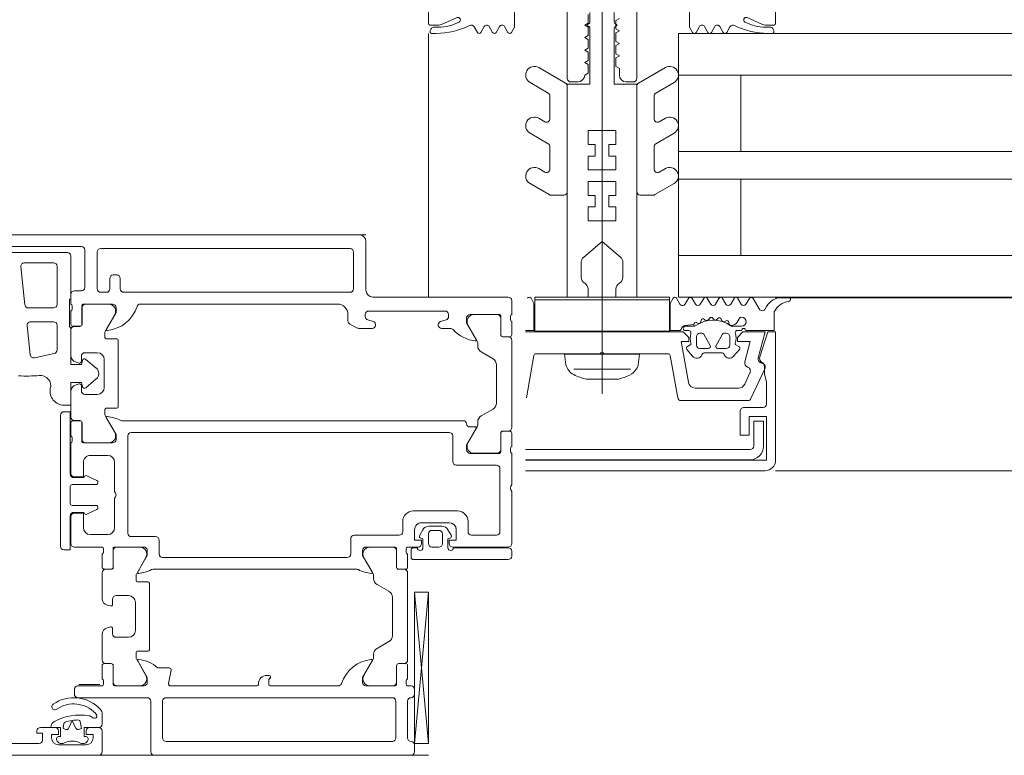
# Model space of a CAD drawing. Header units: centimetres. Extents: x -1631 to 21770, y -8842 to 3590.
# Tile 100 of 142: x 483 to 498, y 1664 to 1675. Entities that reach past the tile are written whole.
import ezdxf

# ---------------------------------------------------------------- set-up
doc = ezdxf.new("R2010")
doc.units = ezdxf.units.CM
for name, color, linetype, lineweight in [('A-DETL-GENF', 92, 'Continuous', 9), ('A-DOOR', 31, 'Continuous', 13), ('A-GLAZ-CURT', 52, 'Continuous', 9), ('A-GLAZ-CWMG', 51, 'Continuous', 9)]:
    doc.layers.add(name, color=color, linetype=linetype, lineweight=lineweight)

# ---------------------------------------------------------------- blocks, each defined once
blk = doc.blocks.new('Schueco_FWS_ADS-75-SimplySmart_inw_Family-02 - FWS SI insert unit 90-2368395-6_piętro IV __13_80 m_ - stan projektowany')
at = {"layer": 'A-DETL-GENF'}
for p, q in [((-75.5, 6.6), (75.5, 6.6)), ((74.6, -0.9), (-74.6, -0.9))]:
    blk.add_line(p, q, dxfattribs=at)
at = {"layer": 'A-DOOR'}
for p, q in [((-75.3, 6.45), (-75.3, 6.55)), ((-75.25, 6.6), (-71.55, 6.6)), ((-71.5, 6.55), (-71.5, 5.82)), ((-70.8, 6.25), (-70.8, 6.55)), ((-75.3, 4.249), (-75.5, 6.43)), ((-71.72, 6.4), (-74.98, 6.4)), ((-70.588, 6.397), (-70.564, 6.421)), ((-70.17, 6.45), (-70.57, 6.45)), ((-70.543, 6.43), (-70.513, 6.43)), ((-70.227, 6.43), (-70.197, 6.43)), ((-70.176, 6.421), (-70.152, 6.397)), ((-68.6, 6.43), (-69.89, 6.43)), ((-75.2, 5.82), (-75.2, 6.35)), ((-75.03, 6.35), (-75.03, 5.82)), ((-71.67, 5.82), (-71.67, 6.35)), ((-70.62, 6.2), (-70.75, 6.2)), ((-69.91, 6.2), (-70.12, 6.2)), ((-75.3, 5.65), (-75.3, 5.72)), ((-74.98, 5.77), (-71.72, 5.77)), ((-71.45, 5.77), (-70.45, 5.77)), ((-70.4, 5.72), (-70.4, 5.65)), ((-75.2, 5.6), (-75.25, 5.6)), ((-75.18, 5.528), (-75.18, 5.572)), ((-75.041, 5.58), (-75.041, 5.31)), ((-75.04, 5.309), (-75.04, 5.549)), ((-74.6, 5.6), (-75.021, 5.6)), ((-74.99, 5.599), (-74.656, 5.599)), ((-73.22, 5.6), (-74.2, 5.6)), ((-73.05, 5.58), (-73.05, 5.57)), ((-71.786, 5.6), (-73.03, 5.6)), ((-71.794, 5.376), (-71.757, 5.564)), ((-70.979, 5.6), (-71.4, 5.6)), ((-71.01, 5.599), (-71.344, 5.599)), ((-70.96, 5.309), (-70.96, 5.549)), ((-70.959, 5.31), (-70.959, 5.58)), ((-70.82, 5.572), (-70.82, 5.528)), ((-70.45, 5.6), (-70.8, 5.6)), ((-70.765, 5.58), (-70.465, 5.58)), ((-75.2, 5.31), (-75.2, 5.5)), ((-74.569, 5.449), (-74.703, 5.216)), ((-73.17, 5.45), (-73.205, 5.45)), ((-71.431, 5.449), (-71.297, 5.216)), ((-70.8, 5.5), (-70.8, 5.31)), ((-75.071, 5.28), (-75.17, 5.28)), ((-75.15, 5.279), (-75.07, 5.279)), ((-71.6, 5.34), (-71.764, 5.34)), ((-70.85, 5.279), (-70.93, 5.279)), ((-70.83, 5.28), (-70.929, 5.28)), ((-75.2, 3.971), (-75.2, 5.229)), ((-74.71, 5.191), (-74.71, 5.147)), ((-71.29, 5.191), (-71.29, 5.12)), ((-70.8, 4.859), (-70.8, 5.229)), ((-74.76, 5.06), (-74.93, 4.962)), ((-71.48, 5.08), (-71.48, 4.12)), ((-71.31, 5.1), (-71.46, 5.1)), ((-74.98, 4.875), (-74.98, 4.325)), ((-71.18, 4.9), (-71, 4.9)), ((-70.95, 4.85), (-70.95, 4.775)), ((-71.28, 4.4), (-71.28, 4.8)), ((-70.919, 4.751), (-70.874, 4.763)), ((-70.95, 4.425), (-70.95, 4.35)), ((-70.874, 4.437), (-70.919, 4.449)), ((-71, 4.3), (-71.18, 4.3)), ((-70.8, 3.971), (-70.8, 4.341)), ((-74.93, 4.238), (-74.76, 4.14)), ((-74.71, 4.053), (-74.71, 4.009)), ((-74.703, 3.984), (-74.569, 3.751)), ((-71.46, 4.1), (-71.31, 4.1)), ((-71.297, 3.984), (-71.431, 3.751)), ((-71.29, 4.08), (-71.29, 4.009)), ((-75.2, 3.7), (-75.2, 3.89)), ((-75.17, 3.92), (-75.071, 3.92)), ((-75.07, 3.921), (-75.15, 3.921)), ((-75.041, 3.89), (-75.041, 3.62)), ((-75.04, 3.651), (-75.04, 3.891)), ((-74.467, 3.92), (-71.533, 3.92)), ((-70.96, 3.651), (-70.96, 3.891)), ((-70.959, 3.62), (-70.959, 3.89)), ((-70.93, 3.921), (-70.85, 3.921)), ((-70.929, 3.92), (-70.83, 3.92)), ((-70.8, 3.89), (-70.8, 3.7)), ((-76.7, 3.73), (-76.7, 3.66)), ((-75.28, 3.78), (-76.65, 3.78)), ((-75.25, 3.64), (-75.25, 3.75)), ((-74.38, 3.7), (-74.38, 3.48)), ((-71.67, 3.75), (-74.33, 3.75)), ((-71.62, 3.5), (-71.62, 3.7)), ((-76.7, 2.8), (-76.7, 3.55)), ((-76.65, 3.61), (-75.86, 3.61)), ((-76.65, 3.6), (-75.85, 3.6)), ((-75.7, 3.55), (-75.7, 3.41)), ((-75.55, 3.6), (-75.65, 3.6)), ((-75.5, 3.41), (-75.5, 3.55)), ((-75.35, 3.6), (-75.2, 3.6)), ((-75.34, 3.61), (-75.28, 3.61)), ((-75.18, 3.628), (-75.18, 3.672)), ((-75.021, 3.6), (-74.6, 3.6)), ((-74.656, 3.601), (-74.99, 3.601)), ((-71.4, 3.6), (-70.979, 3.6)), ((-71.344, 3.601), (-71.01, 3.601)), ((-70.82, 3.672), (-70.82, 3.628)), ((-70.8, 3.6), (-70.4, 3.6)), ((-70.35, 3.55), (-70.35, 3.16)), ((-70.2, 3.59), (-70.2, 1.7)), ((-76.12, 3.43), (-76.48, 3.43)), ((-75.826, 3.429), (-75.781, 3.35)), ((-75.419, 3.35), (-75.374, 3.429)), ((-74.43, 3.43), (-75.08, 3.43)), ((-71.22, 3.45), (-71.57, 3.45)), ((-70.63, 3.42), (-70.88, 3.42)), ((-76.53, 3.38), (-76.53, 2.47)), ((-76.07, 3.23), (-76.07, 3.38)), ((-75.694, 3.3), (-75.506, 3.3)), ((-75.65, 3.36), (-75.55, 3.36)), ((-75.13, 3.38), (-75.13, 3.23)), ((-71.17, 2), (-71.17, 3.4)), ((-70.98, 3.32), (-70.98, 2.9)), ((-75.8, 3.25), (-75.4, 3.25)), ((-70.723, 3.06), (-70.581, 3.126)), ((-75.28, 3.08), (-75.92, 3.08)), ((-70.74, 3.03), (-70.74, 3.033)), ((-70.37, 3), (-70.71, 3)), ((-70.54, 3.1), (-70.39, 3.1)), ((-70.34, 2.73), (-70.34, 2.97)), ((-76.7, 2.25), (-76.7, 2.7)), ((-70.98, 2.8), (-70.98, 2.38)), ((-70.71, 2.7), (-70.37, 2.7)), ((-70.74, 2.667), (-70.74, 2.67)), ((-70.581, 2.574), (-70.723, 2.64)), ((-70.39, 2.6), (-70.54, 2.6)), ((-76.48, 2.42), (-75.9, 2.42)), ((-70.35, 2.54), (-70.35, 2.1)), ((-75.85, 2.37), (-75.85, 2)), ((-70.88, 2.28), (-70.63, 2.28)), ((-76.7, 1.96), (-76.7, 2.15)), ((-76.68, 2.178), (-76.68, 2.222)), ((-76.541, 2.23), (-76.541, 1.96)), ((-76.54, 1.959), (-76.54, 2.199)), ((-76.1, 2.25), (-76.521, 2.25)), ((-76.49, 2.249), (-76.156, 2.249)), ((-76.069, 2.099), (-76.203, 1.866)), ((-70.529, 2.1), (-70.95, 2.1)), ((-70.894, 2.099), (-70.56, 2.099)), ((-70.51, 2.049), (-70.51, 1.809)), ((-70.509, 1.81), (-70.509, 2.08)), ((-70.37, 2.072), (-70.37, 2.028)), ((-70.35, 2), (-70.35, 1.81)), ((-76.7, 0.621), (-76.7, 1.879)), ((-76.571, 1.93), (-76.67, 1.93)), ((-76.65, 1.929), (-76.57, 1.929)), ((-76.099, 1.87), (-76.176, 1.87)), ((-75.8, 1.95), (-71.22, 1.95)), ((-70.847, 1.716), (-70.981, 1.949)), ((-76.26, 1.71), (-76.43, 1.612)), ((-76.21, 1.841), (-76.21, 1.797)), ((-71.083, 1.78), (-76, 1.78)), ((-70.48, 1.779), (-70.4, 1.779)), ((-70.38, 1.78), (-70.479, 1.78)), ((-70.35, 1.729), (-70.35, 1.359)), ((-71.03, 0.62), (-71.03, 1.58)), ((-71.01, 1.6), (-70.86, 1.6)), ((-70.84, 1.62), (-70.84, 1.691)), ((-76.48, 1.525), (-76.48, 0.975)), ((-70.83, 1.3), (-70.83, 0.9)), ((-70.55, 1.4), (-70.73, 1.4)), ((-70.716, 1.177), (-70.564, 1.304)), ((-70.5, 1.275), (-70.5, 1.35)), ((-70.424, 1.263), (-70.469, 1.251)), ((-70.564, 0.896), (-70.716, 1.023)), ((-76.43, 0.888), (-76.26, 0.79)), ((-70.5, 0.85), (-70.5, 0.925)), ((-70.469, 0.949), (-70.424, 0.937)), ((-69.824, 0.872), (-70.11, 0.811)), ((-70.73, 0.8), (-70.55, 0.8)), ((-70.35, 0.841), (-70.35, 0.471)), ((-70.15, 0.763), (-70.15, 0.405)), ((-69.72, 0.41), (-69.764, 0.829)), ((-76.67, 0.57), (-76.571, 0.57)), ((-76.57, 0.571), (-76.65, 0.571)), ((-76.21, 0.703), (-76.21, 0.659)), ((-76.203, 0.634), (-76.069, 0.401)), ((-70.86, 0.6), (-71.01, 0.6)), ((-70.84, 0.509), (-70.84, 0.58)), ((-76.7, 0.35), (-76.7, 0.54)), ((-76.541, 0.54), (-76.541, 0.27)), ((-76.54, 0.301), (-76.54, 0.541)), ((-75.817, 0.45), (-75.69, 0.45)), ((-74.69, 0.45), (-74.499, 0.45)), ((-74.476, 0.445), (-74.367, 0.389)), ((-70.981, 0.251), (-70.847, 0.484)), ((-76.68, 0.278), (-76.68, 0.322)), ((-75.675, 0.352), (-75.755, 0.328)), ((-74.625, 0.328), (-74.705, 0.352)), ((-74.34, 0.344), (-74.34, 0.25)), ((-70.51, 0.391), (-70.51, 0.151)), ((-70.509, 0.12), (-70.509, 0.39)), ((-70.4, 0.421), (-70.48, 0.421)), ((-70.479, 0.42), (-70.38, 0.42)), ((-70.35, 0.39), (-70.35, 0.2)), ((-70.1, 0.355), (-69.769, 0.355)), ((-76.7, 0.05), (-76.7, 0.25)), ((-76.521, 0.25), (-76.1, 0.25)), ((-76.156, 0.251), (-76.49, 0.251)), ((-75.79, 0.28), (-75.79, 0.25)), ((-75.74, 0.2), (-74.64, 0.2)), ((-74.59, 0.25), (-74.59, 0.28)), ((-70.37, 0.172), (-70.37, 0.128)), ((-69.738, 0.155), (-70.1, 0.155)), ((-74.7, 0), (-76.65, 0)), ((-74.19, 0.1), (-71.35, 0.1)), ((-70.95, 0.1), (-70.529, 0.1)), ((-70.56, 0.101), (-70.894, 0.101)), ((-70.35, 0.1), (-70.35, -0.04)), ((-70.15, 0.105), (-70.15, -0.445)), ((-69.63, -0.44), (-69.688, 0.11)), ((-74.6, -0.8), (-74.6, -0.1)), ((-74.42, -0.12), (-74.42, -0.65)), ((-71.11, -0.07), (-74.37, -0.07)), ((-71.06, -0.27), (-71.06, -0.12)), ((-70.91, -0.12), (-70.91, -0.27)), ((-70.78, -0.07), (-70.86, -0.07)), ((-70.73, -0.65), (-70.73, -0.12)), ((-70.55, -0.14), (-70.55, -0.68)), ((-70.4, -0.09), (-70.5, -0.09)), ((-70.96, -0.32), (-71.01, -0.32)), ((-70.1, -0.495), (-69.68, -0.495)), ((-74.37, -0.7), (-70.78, -0.7)), ((-69.45, -0.645), (-70.3, -0.645)), ((-70.5, -0.73), (-69.21, -0.73)), ((-68.35, -0.9), (-74.5, -0.9))]:
    blk.add_line(p, q, dxfattribs=at)
at = {"layer": 'A-DOOR', "flags": 128}
for points in [[(-70.75, 6.6), (-62.1, 6.6), (-62.1, 6.26), (-62.21, 6.15), (-62.27, 6.15), (-62.27, 6.32)], [(-75.5, 4.249), (-75.5, 6.43), (-75.3, 6.43), (-75.3, 4.249), (-75.5, 4.249), (-75.3, 6.43)], [(-70.75, 6.2), (-70.54, 6.2), (-70.54, 6.33), (-70.57, 6.33)], [(-70.67, 6.35), (-70.67, 6.3), (-70.57, 6.3), (-70.57, 6.25)], [(-70.17, 6.33), (-70.2, 6.33), (-70.2, 6.2), (-70.06, 6.2)], [(-70.17, 6.25), (-70.17, 6.3), (-70.07, 6.3), (-70.07, 6.35)], [(-69.94, 6.38), (-69.94, 6.28), (-69.86, 6.28), (-69.86, 6.25)], [(-70.8, 6.006), (-70.8, 6.015), (-70.8, 6.15)], [(-74.688, 5.241), (-74.55, 5.48), (-74.55, 5.55)], [(-73.225, 5.47), (-73.225, 5.477), (-73.2, 5.51), (-73.2, 5.58)], [(-71.45, 5.55), (-71.45, 5.48), (-71.312, 5.241)], [(-74.55, 3.65), (-74.55, 3.72), (-74.688, 3.959)], [(-71.312, 3.959), (-71.45, 3.72), (-71.45, 3.65)], [(-75.8, 3.55), (-75.8, 3.5), (-75.9, 3.5), (-75.9, 3.35)], [(-75.78, 3.61), (-75.78, 3.48), (-75.808, 3.473)], [(-75.392, 3.473), (-75.42, 3.48), (-75.42, 3.61)], [(-75.3, 3.35), (-75.3, 3.5), (-75.4, 3.5), (-75.4, 3.55)], [(-70.34, 3.15), (-70.34, 3.64), (-70.25, 3.64)], [(-70.4, 3.11), (-70.53, 3.11), (-70.53, 3.32)], [(-70.53, 2.38), (-70.53, 2.59), (-70.4, 2.59)], [(-70.25, 1.65), (-70.34, 1.65), (-70.34, 2.55)], [(-76.188, 1.891), (-76.05, 2.13), (-76.05, 2.2)], [(-71, 2.05), (-71, 1.98), (-70.862, 1.741)], [(-70.516, 1.289), (-70.5, 1.23), (-70.35, 1.23), (-70.35, 1.555), (-70.25, 1.555)], [(-70.35, -0.595), (-70.35, 0.03), (-70.33, 0.03), (-70.33, 0.43), (-70.35, 0.43), (-70.35, 0.97), (-70.5, 0.97), (-70.516, 0.911)], [(-76.05, 0.3), (-76.05, 0.37), (-76.188, 0.609)], [(-70.862, 0.459), (-71, 0.22), (-71, 0.15)]]:
    blk.add_lwpolyline(points, dxfattribs=at)
for points in [[(-70.483, 6.115), (-70.5, 6.213), (-70.46, 6.227), (-70.5, 6.213)], [(-70.423, 6.212), (-70.37, 6.099), (-70.317, 6.212), (-70.37, 6.099)], [(-70.28, 6.227), (-70.24, 6.213), (-70.246, 6.149), (-70.24, 6.213)]]:
    blk.add_lwpolyline(points, close=True, dxfattribs=at)
at = {"layer": 'A-DOOR'}
for centre, radius, start, end in [((-75.25, 6.55), 0.05, 90, 180), ((-71.55, 6.55), 0.05, 0, 90), ((-70.75, 6.55), 0.05, 90, 180), ((-75.25, 6.45), 0.05, 180, 270), ((-75.25, 6.35), 0.05, 0, 90), ((-74.98, 6.35), 0.05, 90, 180), ((-71.72, 6.35), 0.05, 0, 90), ((-70.57, 6.35), 0.1, 90, 180), ((-70.56, 6.369), 0.04, 135, 255.5225), ((-70.543, 6.4), 0.03, 90, 135), ((-70.513, 6.38), 0.05, 62.5107, 90), ((-70.37, 6.655), 0.26, 242.5107, 297.4893), ((-70.227, 6.38), 0.05, 90, 117.4893), ((-70.197, 6.4), 0.03, 45, 90), ((-70.17, 6.35), 0.1, 0, 90), ((-70.18, 6.369), 0.04, 284.4775, 45), ((-69.89, 6.38), 0.05, 90, 180), ((-70.75, 6.25), 0.05, 180, 270), ((-70.62, 6.25), 0.05, 270, 360), ((-70.12, 6.25), 0.05, 180, 270), ((-69.91, 6.25), 0.05, 270, 0), ((-70.75, 6.15), 0.05, 90, 180), ((-70.482, 6.81), 0.79, 260.8458, 297.8642), ((-70.453, 6.121), 0.03, 190, 272.4282), ((-70.453, 6.121), 0.03, 190, 272.4282), ((-70.45, 6.199), 0.03, 25, 110), ((-70.45, 6.199), 0.03, 25, 110), ((-70.482, 6.81), 0.72, 272.4282, 278.9885), ((-70.482, 6.81), 0.72, 272.4282, 278.9885), ((-70.482, 6.81), 0.72, 278.9885, 287.4598), ((-70.482, 6.81), 0.72, 278.9885, 287.4598), ((-70.29, 6.199), 0.03, 70, 155), ((-70.29, 6.199), 0.03, 70, 155), ((-70.275, 6.152), 0.03, 287.4598, 355), ((-70.275, 6.152), 0.03, 287.4598, 355), ((-70.16, 6.2), 0.1, 297.8642, 0), ((-70.27, 6.029), 0.53, 180, 181.5104), ((-70.7, 6.006), 0.1, 180, 222.3901), ((-70.694, 6.035), 0.03, 102.6892, 206.8893), ((-70.623, 6.071), 0.11, 206.8893, 223.162), ((-70.391, 6.289), 0.429, 223.162, 304.8585), ((-70.69, 6.015), 0.05, 49.3398, 102.6892), ((-70.592, 6.129), 0.1, 229.3398, 260.8458), ((-75.25, 5.82), 0.05, 270, 0), ((-74.98, 5.82), 0.05, 180, 270), ((-71.72, 5.82), 0.05, 270, 360), ((-71.45, 5.82), 0.05, 180, 270), ((-70.391, 6.289), 0.519, 222.3901, 304.8585), ((-70.12, 5.9), 0.045, 304.8585, 124.8585), ((-75.25, 5.72), 0.05, 90, 180), ((-70.45, 5.72), 0.05, 0, 90), ((-75.25, 5.65), 0.05, 180, 270), ((-75.21, 5.572), 0.03, 0, 70.5288), ((-75.021, 5.58), 0.02, 90, 180), ((-74.99, 5.549), 0.05, 90, 180), ((-74.724, 5.718), 0.5, 275.6226, 342.2516), ((-74.656, 5.499), 0.1, 330, 90), ((-74.6, 5.55), 0.05, 0, 90), ((-74.2, 5.55), 0.05, 90, 162.2516), ((-73.22, 5.58), 0.02, 0, 90), ((-73.17, 5.57), 0.12, 270, 0), ((-73.03, 5.58), 0.02, 90, 180), ((-71.786, 5.57), 0.03, 349, 90), ((-71.4, 5.55), 0.05, 90, 180), ((-71.344, 5.499), 0.1, 90, 210), ((-71.01, 5.549), 0.05, 0, 90), ((-70.979, 5.58), 0.02, 0, 90), ((-70.79, 5.572), 0.03, 109.4712, 180), ((-70.45, 5.65), 0.05, 270, 0), ((-75.21, 5.528), 0.03, 289.4712, 0), ((-73.205, 5.477), 0.02, 135, 180), ((-73.205, 5.47), 0.02, 180, 270), ((-70.79, 5.528), 0.03, 180, 250.5288), ((-75.17, 5.31), 0.03, 180, 270), ((-75.15, 5.229), 0.05, 90, 180), ((-75.071, 5.31), 0.03, 270, 0), ((-75.07, 5.309), 0.03, 270, 0), ((-71.764, 5.37), 0.03, 169, 270), ((-71.272, 5.717), 0.5, 228.9748, 263.8593), ((-70.93, 5.309), 0.03, 180, 270), ((-70.929, 5.31), 0.03, 180, 270), ((-70.85, 5.229), 0.05, 0, 90), ((-70.83, 5.31), 0.03, 270, 0), ((-74.81, 5.147), 0.1, 300, 0), ((-74.66, 5.191), 0.05, 150, 180), ((-74.676, 5.234), 0.0138, 150, 275.6226), ((-71.324, 5.234), 0.0138, 263.8593, 30), ((-71.31, 5.12), 0.02, 270, 0), ((-71.34, 5.191), 0.05, 0, 30), ((-71.46, 5.08), 0.02, 90, 180), ((-74.88, 4.875), 0.1, 120, 180), ((-71.18, 4.8), 0.1, 90, 180), ((-71, 4.85), 0.05, 0, 90), ((-70.9, 4.859), 0.1, 285, 0), ((-70.925, 4.775), 0.025, 180, 285), ((-71.18, 4.4), 0.1, 180, 270), ((-70.925, 4.425), 0.025, 75, 180), ((-70.9, 4.341), 0.1, 0, 75), ((-74.88, 4.325), 0.1, 180, 240), ((-71, 4.35), 0.05, 270, 0), ((-74.81, 4.053), 0.1, 0, 60), ((-71.46, 4.12), 0.02, 180, 270), ((-75.15, 3.971), 0.05, 180, 270), ((-74.66, 4.009), 0.05, 180, 210), ((-74.676, 3.966), 0.0138, 84.6714, 210), ((-74.721, 3.482), 0.5, 62.5097, 84.6714), ((-71.279, 3.482), 0.5, 95.3286, 117.4903), ((-71.324, 3.966), 0.0138, 330, 95.3286), ((-71.31, 4.08), 0.02, 0, 90), ((-71.34, 4.009), 0.05, 330, 0), ((-70.85, 3.971), 0.05, 270, 0), ((-75.17, 3.89), 0.03, 90, 180), ((-75.071, 3.89), 0.03, 360, 90), ((-75.07, 3.891), 0.03, 0, 90), ((-74.467, 3.97), 0.05, 242.5097, 270), ((-71.533, 3.97), 0.05, 270, 297.4903), ((-70.93, 3.891), 0.03, 90, 180), ((-70.929, 3.89), 0.03, 90, 180), ((-70.83, 3.89), 0.03, 0, 90), ((-76.65, 3.73), 0.05, 90, 180), ((-75.28, 3.75), 0.03, 0, 90), ((-75.21, 3.672), 0.03, 0, 70.5288), ((-74.656, 3.701), 0.1, 270, 30), ((-74.33, 3.7), 0.05, 90, 180), ((-71.67, 3.7), 0.05, 0, 90), ((-71.344, 3.701), 0.1, 150, 270), ((-70.79, 3.672), 0.03, 109.4712, 180), ((-76.65, 3.66), 0.05, 180, 270), ((-76.65, 3.55), 0.05, 90, 180), ((-75.82, 3.61), 0.04, 0, 180), ((-75.85, 3.55), 0.05, 0, 90), ((-75.65, 3.55), 0.05, 90, 180), ((-75.55, 3.55), 0.05, 0, 90), ((-75.38, 3.61), 0.04, 0, 180), ((-75.35, 3.55), 0.05, 90, 180), ((-75.28, 3.64), 0.03, 270, 0), ((-75.21, 3.628), 0.03, 289.4712, 360), ((-75.021, 3.62), 0.02, 180, 270), ((-74.99, 3.651), 0.05, 180, 270), ((-74.6, 3.65), 0.05, 270, 0), ((-71.4, 3.65), 0.05, 180, 270), ((-71.01, 3.651), 0.05, 270, 0), ((-70.979, 3.62), 0.02, 270, 0), ((-70.79, 3.628), 0.03, 180, 250.5288), ((-70.4, 3.55), 0.05, 0, 90), ((-70.25, 3.59), 0.05, 0, 90), ((-76.48, 3.38), 0.05, 90, 180), ((-76.12, 3.38), 0.05, 0, 90), ((-75.8, 3.444), 0.03, 105, 210), ((-75.65, 3.41), 0.05, 180, 270), ((-75.55, 3.41), 0.05, 270, 0), ((-75.4, 3.444), 0.03, 330, 75), ((-75.08, 3.38), 0.05, 90, 180), ((-74.43, 3.48), 0.05, 270, 0), ((-71.57, 3.5), 0.05, 180, 270), ((-71.22, 3.4), 0.05, 0, 90), ((-70.88, 3.32), 0.1, 90, 180), ((-70.63, 3.32), 0.1, 0, 90), ((-75.8, 3.35), 0.1, 180, 270), ((-75.694, 3.4), 0.1, 210, 270), ((-75.506, 3.4), 0.1, 270, 330), ((-75.4, 3.35), 0.1, 270, 0), ((-75.92, 3.23), 0.15, 180, 270), ((-75.28, 3.23), 0.15, 270, 0), ((-70.568, 3.099), 0.03, 21.7118, 115), ((-70.4, 3.16), 0.05, 270, 0), ((-70.39, 3.15), 0.05, 270, 0), ((-70.71, 3.033), 0.03, 115, 180), ((-70.71, 3.03), 0.03, 180, 270), ((-70.37, 2.97), 0.03, 0, 90), ((-70.927, 2.85), 0.0725, 136.3972, 223.6028), ((-76.752, 2.75), 0.0725, 316.3972, 43.6028), ((-70.71, 2.67), 0.03, 90, 180), ((-70.37, 2.73), 0.03, 270, 0), ((-70.71, 2.667), 0.03, 180, 245), ((-70.568, 2.601), 0.03, 245, 338.2882), ((-70.4, 2.54), 0.05, 360, 90), ((-70.39, 2.55), 0.05, 0, 90), ((-76.48, 2.47), 0.05, 180, 270), ((-75.9, 2.37), 0.05, 360, 90), ((-70.88, 2.38), 0.1, 180, 270), ((-70.63, 2.38), 0.1, 270, 0), ((-76.71, 2.222), 0.03, 0, 70.5288), ((-76.71, 2.178), 0.03, 289.4712, 0), ((-76.521, 2.23), 0.02, 90, 180), ((-76.49, 2.199), 0.05, 90, 180), ((-76.156, 2.149), 0.1, 330, 90), ((-76.1, 2.2), 0.05, 0, 90), ((-75.8, 2), 0.05, 180, 270), ((-71.22, 2), 0.05, 270, 0), ((-70.95, 2.05), 0.05, 90, 180), ((-70.894, 1.999), 0.1, 90, 210), ((-70.56, 2.049), 0.05, 0, 90), ((-70.529, 2.08), 0.02, 0, 90), ((-70.34, 2.072), 0.03, 109.4712, 180), ((-70.34, 2.028), 0.03, 180, 250.5288), ((-76.67, 1.96), 0.03, 180, 270), ((-76.65, 1.879), 0.05, 90, 180), ((-76.571, 1.96), 0.03, 270, 0), ((-76.57, 1.959), 0.03, 270, 0), ((-76.16, 1.841), 0.05, 150, 180), ((-76.176, 1.884), 0.0138, 150, 270), ((-76.099, 1.82), 0.05, 5.7392, 90), ((-76.31, 1.797), 0.1, 300, 0), ((-76, 1.83), 0.05, 185.7392, 270), ((-71.083, 1.73), 0.05, 62.5097, 90), ((-70.829, 2.218), 0.5, 242.5097, 264.6714), ((-70.874, 1.734), 0.0138, 264.6714, 30), ((-70.89, 1.691), 0.05, 0, 30), ((-70.48, 1.809), 0.03, 180, 270), ((-70.479, 1.81), 0.03, 180, 270), ((-70.4, 1.729), 0.05, 0, 90), ((-70.38, 1.81), 0.03, 270, 0), ((-76.38, 1.525), 0.1, 120, 180), ((-71.01, 1.58), 0.02, 90, 180), ((-70.86, 1.62), 0.02, 270, 0), ((-70.25, 1.7), 0.05, 270, 0), ((-70.25, 1.355), 0.2, 349.3496, 90), ((-70.73, 1.3), 0.1, 90, 180), ((-70.545, 1.281), 0.03, 14.9951, 130), ((-70.55, 1.35), 0.05, 0, 90), ((-70.45, 1.359), 0.1, 285, 360), ((-69.909, 1.277), 0.15, 164.3113, 275.3952), ((-70.652, 1.1), 0.1, 130, 230), ((-70.475, 1.275), 0.025, 180, 285), ((-69.707, -0.863), 2, 86.7837, 95.3952), ((-76.38, 0.975), 0.1, 180, 240), ((-70.73, 0.9), 0.1, 180, 270), ((-70.545, 0.919), 0.03, 230, 345.0049), ((-70.475, 0.925), 0.025, 75, 180), ((-70.45, 0.841), 0.1, 0, 75), ((-69.813, 0.823), 0.05, 6, 102), ((-76.31, 0.703), 0.1, 0, 60), ((-70.55, 0.85), 0.05, 270, 360), ((-70.1, 0.763), 0.05, 102, 180), ((-76.65, 0.621), 0.05, 180, 270), ((-76.67, 0.54), 0.03, 90, 180), ((-76.571, 0.54), 0.03, 0, 90), ((-76.57, 0.541), 0.03, 0, 90), ((-76.16, 0.659), 0.05, 180, 210), ((-76.176, 0.616), 0.0138, 84.0801, 210), ((-76.226, 0.133), 0.5, 41.9139, 84.0801), ((-71.01, 0.62), 0.02, 180, 270), ((-70.86, 0.58), 0.02, 0, 90), ((-75.817, 0.5), 0.05, 221.9139, 270), ((-75.69, 0.4), 0.05, 287, 90), ((-74.69, 0.4), 0.05, 90, 253), ((-74.499, 0.4), 0.05, 63, 90), ((-70.826, -0.018), 0.5, 95.6226, 162.2516), ((-70.874, 0.466), 0.0138, 330, 95.6226), ((-70.89, 0.509), 0.05, 330, 0), ((-70.4, 0.471), 0.05, 270, 360), ((-76.71, 0.322), 0.03, 0, 70.5288), ((-76.49, 0.301), 0.05, 180, 270), ((-76.156, 0.351), 0.1, 270, 30), ((-76.1, 0.3), 0.05, 270, 360), ((-75.74, 0.28), 0.05, 107, 180), ((-74.64, 0.28), 0.05, 0, 73), ((-74.39, 0.344), 0.05, 360, 63), ((-70.48, 0.391), 0.03, 90, 180), ((-70.479, 0.39), 0.03, 90, 180), ((-70.38, 0.39), 0.03, 360, 90), ((-70.1, 0.405), 0.05, 180, 270), ((-69.769, 0.405), 0.05, 270, 6), ((-76.71, 0.278), 0.03, 289.4712, 0), ((-76.521, 0.27), 0.02, 180, 270), ((-75.74, 0.25), 0.05, 180, 270), ((-74.64, 0.25), 0.05, 270, 360), ((-74.19, 0.25), 0.15, 180, 270), ((-70.95, 0.15), 0.05, 180, 270), ((-70.894, 0.201), 0.1, 150, 270), ((-70.56, 0.151), 0.05, 270, 0), ((-70.34, 0.172), 0.03, 109.4712, 180), ((-70.1, 0.105), 0.05, 90, 180), ((-69.738, 0.105), 0.05, 6, 90), ((-76.65, 0.05), 0.05, 180, 270), ((-74.7, -0.1), 0.1, 0, 90), ((-71.35, 0.15), 0.05, 270, 342.2516), ((-70.529, 0.12), 0.02, 270, 0), ((-70.34, 0.128), 0.03, 180, 250.5288), ((-74.37, -0.12), 0.05, 90, 180), ((-71.11, -0.12), 0.05, 360, 90), ((-70.86, -0.12), 0.05, 90, 180), ((-70.78, -0.12), 0.05, 0, 90), ((-70.5, -0.14), 0.05, 90, 180), ((-70.4, -0.04), 0.05, 270, 0), ((-71.01, -0.27), 0.05, 180, 270), ((-70.96, -0.27), 0.05, 270, 0), ((-70.1, -0.445), 0.05, 180, 270), ((-69.68, -0.445), 0.05, 270, 6), ((-74.37, -0.65), 0.05, 180, 270), ((-70.78, -0.65), 0.05, 270, 0), ((-70.5, -0.68), 0.05, 180, 270), ((-70.3, -0.595), 0.05, 180, 270), ((-74.5, -0.8), 0.1, 180, 270)]:
    blk.add_arc(centre, radius, start, end, dxfattribs=at)
blk = doc.blocks.new('Rectangular Mullion - SI_CovCap-20mm_Mull-85mm-2281818-6_piętro IV __13_80 m_ - stan projektowany')
at = {"layer": 'A-DETL-GENF'}
for p, q in [((-0.5, 3.15), (-0.5, 5.85)), ((0.5, 5.85), (0.5, 3.15)), ((0, 5.327), (0, -1.394)), ((-2.31, 3.929), (-2.089, 4.027)), ((-0.175, 3.96), (-0.175, 4.099)), ((0.175, 3.96), (0.175, 4.099)), ((2.31, 3.929), (2.089, 4.027)), ((-2.48, 3.92), (-2.351, 3.92)), ((-2.476, 3.83), (-2.476, 3.82)), ((-2.355, 3.89), (-2.416, 3.89)), ((-1.843, 3.895), (-1.796, 3.815)), ((-1.744, 3.815), (-1.696, 3.899)), ((-1.625, 3.899), (-1.576, 3.815)), ((-1.524, 3.815), (-1.475, 3.899)), ((-1.404, 3.899), (-1.355, 3.815)), ((-0.21, 3.929), (-0.185, 3.943)), ((-0.185, 3.897), (-0.21, 3.911)), ((0.21, 3.929), (0.185, 3.943)), ((0.185, 3.897), (0.21, 3.911)), ((1.404, 3.899), (1.355, 3.815)), ((1.524, 3.815), (1.475, 3.899)), ((1.625, 3.899), (1.576, 3.815)), ((1.744, 3.815), (1.696, 3.899)), ((1.843, 3.895), (1.796, 3.815)), ((2.48, 3.92), (2.351, 3.92)), ((2.355, 3.89), (2.416, 3.89)), ((2.476, 3.83), (2.476, 3.82)), ((2.456, 3.8), (2.389, 3.8)), ((-0.913, 3.308), (-0.525, 3.084)), ((0.912, 3.308), (0.525, 3.084)), ((-0.775, 2.94), (-1.038, 3.092)), ((-0.5, 3.041), (-0.5, 1.52)), ((-0.35, 3.1), (-0.45, 3.1)), ((0.45, 3.1), (0.35, 3.1)), ((0.5, 3.041), (0.5, 1.52)), ((0.775, 2.94), (1.037, 3.092)), ((-0.75, 2.571), (-0.75, 2.897)), ((0.75, 2.571), (0.75, 2.897)), ((-0.913, 2.578), (-0.825, 2.528)), ((0.912, 2.578), (0.825, 2.528)), ((-0.775, 2.21), (-1.038, 2.362)), ((0.775, 2.21), (1.037, 2.362)), ((-0.75, 1.845), (-0.75, 2.167)), ((0.75, 1.845), (0.75, 2.167)), ((-0.913, 1.852), (-0.825, 1.802)), ((0.912, 1.852), (0.825, 1.802)), ((-0.762, 1.477), (-1.038, 1.636)), ((0.762, 1.477), (1.037, 1.636)), ((-0.55, 1.47), (-0.737, 1.47)), ((0.55, 1.47), (0.737, 1.47)), ((-0.3, 0.502), (-0.3, 0.287)), ((0.3, 0.502), (0.3, 0.287)), ((-2.599, -0.001), (-2.687, -0.001)), ((-2.175, -0.018), (-2.263, -0.17)), ((-2.073, -0.102), (-2.124, -0.017)), ((-1.955, -0.017), (-2.005, -0.102)), ((-1.853, -0.102), (-1.903, -0.017)), ((-1.736, -0.017), (-1.785, -0.102)), ((-1.634, -0.103), (-1.684, -0.017)), ((-1.516, -0.017), (-1.565, -0.102)), ((-1.414, -0.103), (-1.464, -0.017)), ((-1.296, -0.017), (-1.345, -0.103)), ((-1.196, -0.098), (-1.244, -0.017)), ((-1.075, -0.016), (-1.123, -0.099)), ((-1.882, -0.42), (-2.01, -0.42)), ((-1.975, -0.31), (-1.947, -0.359)), ((-1.828, -0.377), (-1.827, -0.362)), ((-1.786, -0.34), (-1.768, -0.351)), ((-1.722, -0.333), (-1.717, -0.32)), ((-1.668, -0.308), (-1.653, -0.322)), ((-1.605, -0.317), (-1.597, -0.304)), ((-1.546, -0.306), (-1.536, -0.323)), ((-1.487, -0.331), (-1.476, -0.321)), ((-1.427, -0.336), (-1.422, -0.356)), ((-1.379, -0.375), (-1.366, -0.368)), ((-2.01, -0.48), (-1.95, -0.48)), ((-1.79, -0.52), (-1.762, -0.52)), ((-1.736, -0.535), (-1.644, -0.695)), ((-1.556, -0.695), (-1.464, -0.535)), ((-1.438, -0.52), (-1.41, -0.52)), ((-1.249, -0.48), (-1.184, -0.48)), ((-1.84, -0.69), (-1.84, -0.57)), ((-1.36, -0.57), (-1.36, -0.69)), ((-1.978, -0.754), (-1.896, -0.851)), ((-1.67, -0.74), (-1.79, -0.74)), ((-1.715, -0.8), (-1.485, -0.8)), ((-1.41, -0.74), (-1.53, -0.74)), ((-1.304, -0.851), (-1.222, -0.754)), ((-1.09, -1.449), (-0.982, -0.84)), ((-0.953, -0.815), (-0.025, -0.815)), ((0.025, -0.815), (0.953, -0.815)), ((0.982, -0.84), (1.09, -1.449)), ((-2.344, -1.034), (-2.145, -1.461)), ((-2.055, -1.252), (-2.131, -1.089)), ((0.408, -1.036), (-0.408, -1.036)), ((-0.225, -1.183), (0.225, -1.183)), ((-1.342, -1.31), (-1.964, -1.31)), ((-2.1, -1.49), (-1.139, -1.49)), ((-2.32, -1.59), (-2.04, -1.59)), ((1.1, -2.195), (-2.135, -2.195)), ((-2.125, -2.345), (1.1, -2.345)), ((1.1, -2.5), (-2.35, -2.5))]:
    blk.add_line(p, q, dxfattribs=at)
at = {"layer": 'A-DETL-GENF', "flags": 128}
for points in [[(-0.25, 4.015), (-0.2, 3.986), (-0.2, 3.864), (-0.25, 3.835), (-0.2, 3.806), (-0.2, 3.684), (-0.25, 3.655), (-0.2, 3.626), (-0.2, 3.504), (-0.25, 3.475), (-0.2, 3.446), (-0.2, 3.324), (-0.25, 3.295), (-0.25, 3.2)], [(0.25, 3.2), (0.2, 3.229), (0.2, 3.351), (0.25, 3.38), (0.2, 3.409), (0.2, 3.531), (0.25, 3.56), (0.2, 3.589), (0.2, 3.711), (0.25, 3.74), (0.2, 3.769), (0.2, 3.891), (0.25, 3.92), (0.2, 3.949), (0.2, 4.071)], [(-2.35, 4.68), (-2.5, 4.68), (-2.5, 3.94)], [(-1.303, 3.815), (-1.26, 3.89), (-1.26, 4.68), (-1.395, 4.68)], [(1.303, 3.815), (1.26, 3.89), (1.26, 4.68), (1.395, 4.68)], [(2.35, 4.68), (2.5, 4.68), (2.5, 3.94)], [(-0.264, 0.578), (0, 0.8), (0, 1.1), (-0.2, 1.1), (-0.2, 1.3), (-0.1, 1.3), (-0.1, 1.466), (-0.2, 1.466), (-0.2, 1.666), (0, 1.666), (0, 1.833), (-0.2, 1.833), (-0.2, 2.033), (-0.1, 2.033), (-0.1, 2.2), (-0.2, 2.2), (-0.2, 2.4), (0, 2.4), (0, 4.3), (0, 2.4), (0.2, 2.4), (0.2, 2.2), (0.1, 2.2), (0.1, 2.033), (0.2, 2.033), (0.2, 1.833), (0, 1.833), (0, 1.666), (0.2, 1.666), (0.2, 1.466), (0.1, 1.466), (0.1, 1.3), (0.2, 1.3), (0.2, 1.1), (0, 1.1), (0, 0.8), (0.264, 0.578)], [(-0.2, 0.113), (-0.2, 0), (-0.5, 0), (-0.5, 3.07), (-0.175, 3.07), (-0.175, 3.88)], [(0.2, 0.113), (0.2, 0), (0.5, 0), (0.5, 3.07), (0.175, 3.07), (0.175, 3.88)], [(-1.115, -0.48), (-0.98, -0.48), (-0.98, -0.09), (-1.023, -0.016)], [(1.1, -0.48), (0.98, -0.48), (0.98, -0.09), (1.023, -0.016)], [(-2.48, -0.211), (-2.48, -0.48), (-2.07, -0.48)], [(-1.203, -0.42), (-1.325, -0.42), (-1.322, -0.394), (-1.195, -0.41)], [(-2.5, -2.35), (-2.5, -0.5), (-2.39, -0.5), (-2.273, -0.858)], [(-2.058, -0.934), (-2.136, -0.64), (-1.95, -0.64), (-1.95, -0.58), (-2.03, -0.5), (-2.35, -0.5), (-2.25, -0.874)], [(1.1, -0.5), (-1.17, -0.5), (-1.25, -0.58), (-1.25, -0.64), (-1.14, -0.64), (-1.244, -1.227)], [(-1.92, -0.667), (-1.92, -0.68), (-1.97, -0.709)], [(-1.23, -0.709), (-1.28, -0.68), (-1.28, -0.667)], [(0.52, -0.974), (0.54, -0.821), (-0.54, -0.821), (-0.52, -0.974)], [(-2.34, -1.001), (-2.34, -1.106), (-2.37, -1.224), (-2.37, -1.539)], [(-1.99, -1.64), (-1.99, -1.99), (-2.12, -1.99), (-2.12, -1.72), (-2.37, -1.72), (-2.37, -2.35), (1.1, -2.35)], [(-2.185, -2.145), (-2.185, -1.785), (-2.325, -1.785), (-2.325, -2.145)]]:
    blk.add_lwpolyline(points, dxfattribs=at)
for points in [[(0.97, 0), (-0.97, 0), (-0.97, -0.04), (0.97, -0.04)], [(0.97, -0.04), (-0.97, -0.04), (-0.97, -0.49), (0.97, -0.49)]]:
    blk.add_lwpolyline(points, close=True, dxfattribs=at)
at = {"layer": 'A-DETL-GENF'}
for centre, radius, start, end in [((-2.075, 3.995), 0.035, 298.0726, 113.9962), ((2.075, 3.995), 0.035, 66.0038, 241.9274), ((-2.48, 3.94), 0.02, 180.0061, 269.9938), ((-2.416, 3.83), 0.06, 89.9876, 180.0101), ((-2.389, 4.87), 1.07, 270.0066, 296.658), ((-2.355, 4.52), 0.63, 269.9981, 298.0699), ((-2.351, 4.02), 0.1, 270.0023, 293.9916), ((-1.886, 3.868), 0.051, 31.8047, 116.6592), ((-1.66, 3.879), 0.041, 29.9963, 149.9993), ((-1.44, 3.879), 0.041, 30.003, 149.9925), ((-0.205, 3.92), 0.01, 120.0303, 239.9802), ((-0.195, 3.96), 0.02, 300.0303, 360), ((-0.195, 3.88), 0.02, 360, 59.9802), ((0.195, 3.96), 0.02, 180, 239.9697), ((0.195, 3.88), 0.02, 120.0198, 180), ((0.205, 3.92), 0.01, 300.0198, 59.9697), ((1.44, 3.879), 0.041, 30.0075, 149.997), ((1.66, 3.879), 0.041, 30.0007, 150.0037), ((1.886, 3.868), 0.051, 63.3408, 148.1953), ((2.389, 4.87), 1.07, 243.342, 270.0016), ((2.355, 4.52), 0.63, 241.9301, 270.0019), ((2.351, 4.02), 0.1, 246.0084, 269.9977), ((2.416, 3.83), 0.06, 359.9899, 90.0124), ((2.48, 3.94), 0.02, 270.0062, 359.9939), ((-2.456, 3.82), 0.02, 179.9598, 270.0205), ((-1.77, 3.83), 0.03, 209.9942, 330.0014), ((-1.55, 3.83), 0.03, 209.9942, 330.0014), ((-1.329, 3.83), 0.03, 209.9942, 330.0014), ((1.329, 3.83), 0.03, 209.9986, 330.0058), ((1.55, 3.83), 0.03, 209.9986, 330.0058), ((1.77, 3.83), 0.03, 209.9986, 330.0058), ((2.456, 3.82), 0.02, 269.9795, 0.0402), ((-0.975, 3.2), 0.125, 60, 240), ((0.975, 3.2), 0.125, 300, 120), ((-0.45, 3.15), 0.05, 180, 270), ((-0.35, 3.2), 0.1, 270, 0), ((0.35, 3.2), 0.1, 180, 270), ((0.45, 3.15), 0.05, 270, 360), ((-0.55, 3.041), 0.05, 0, 60), ((0.55, 3.041), 0.05, 120, 180), ((-0.8, 2.897), 0.05, 360, 60), ((0.8, 2.897), 0.05, 120, 180), ((-0.975, 2.47), 0.125, 60, 240), ((-0.8, 2.571), 0.05, 240, 360), ((0.8, 2.571), 0.05, 180, 300), ((0.975, 2.47), 0.125, 300, 120), ((-0.8, 2.167), 0.05, 0, 60), ((0.8, 2.167), 0.05, 120, 180), ((-0.975, 1.744), 0.125, 60, 240), ((-0.8, 1.845), 0.05, 240, 0), ((0.8, 1.845), 0.05, 180, 300), ((0.975, 1.744), 0.125, 300, 120), ((-0.737, 1.52), 0.05, 240, 270), ((-0.55, 1.52), 0.05, 270, 360), ((0.55, 1.52), 0.05, 180, 270), ((0.737, 1.52), 0.05, 270, 300), ((-0.2, 0.502), 0.1, 130, 180), ((0.2, 0.502), 0.1, 0, 50), ((-0.2, 0.287), 0.1, 180, 240), ((0.2, 0.287), 0.1, 300, 360), ((-0.3, 0.113), 0.1, 360, 60), ((0.3, 0.113), 0.1, 120, 180), ((-2.687, -0.031), 0.03, 89.9022, 261.6433), ((-2.733, -0.343), 0.286, 27.5921, 81.6433), ((-2.599, -0.201), 0.2, 80.4545, 89.9022), ((-2.614, -0.291), 0.291, 25.3637, 80.4545), ((-2.149, -0.033), 0.03, 30.7154, 150.1649), ((-2.039, -0.078), 0.0417, 215.132, 324.868), ((-1.929, -0.032), 0.03, 30.5887, 149.5346), ((-1.819, -0.078), 0.0415, 215.012, 324.988), ((-1.71, -0.032), 0.03, 30.1448, 149.5346), ((-1.6, -0.077), 0.043, 217.8436, 323.8234), ((-1.49, -0.032), 0.03, 30.3449, 149.5346), ((-1.38, -0.079), 0.0419, 215.4665, 324.6999), ((-1.27, -0.033), 0.03, 30.3446, 149.7685), ((-1.159, -0.08), 0.0416, 206.9541, 331.568), ((-1.049, -0.031), 0.03, 29.7965, 150.132), ((1.049, -0.031), 0.03, 29.868, 150.2035), ((-2.306, -0.145), 0.05, 205.3637, 330.1649), ((-2.01, -0.355), 0.065, 90, 270), ((-2.01, -0.33), 0.04, 29.9937, 90), ((-1.861, -0.309), 0.1, 210.0023, 269.1728), ((-1.882, -0.37), 0.05, 270, 305.0779), ((-1.862, -0.375), 0.0339, 269.1783, 356.9975), ((-1.6, -0.771), 0.44, 54.1588, 125.0779), ((-1.8, -0.364), 0.0272, 60.011, 176.9853), ((-1.752, -0.323), 0.0316, 240.007, 341.9967), ((-1.689, -0.329), 0.03, 45.0005, 162.0009), ((-1.631, -0.299), 0.0316, 224.991, 327.0104), ((-1.572, -0.321), 0.03, 30.0003, 146.9985), ((-1.508, -0.307), 0.0316, 210.0026, 311.9974), ((-1.456, -0.343), 0.03, 14.9955, 132.0028), ((-1.393, -0.348), 0.03, 195.0015, 296.9968), ((-1.352, -0.394), 0.03, 0.0112, 116.991), ((-1.325, -0.39), 0.03, 234.1588, 270), ((-1.203, -0.453), 0.033, 305.0901, 90), ((-1.195, -0.46), 0.05, 7.1737, 90.0088), ((-2.04, -0.48), 0.03, 0, 180), ((-1.95, -0.51), 0.03, 0.0185, 89.0948), ((-1.616, -0.589), 0.314, 165.4979, 194.5021), ((-1.79, -0.57), 0.05, 89.9897, 180.0103), ((-1.762, -0.55), 0.03, 29.9936, 90.0121), ((-1.438, -0.55), 0.03, 89.9893, 150.005), ((-1.41, -0.57), 0.05, 0.009, 89.991), ((-1.584, -0.589), 0.314, 345.517, 13.1975), ((-1.249, -0.51), 0.03, 90, 193.1975), ((-1.115, -0.45), 0.03, 187.1885, 269.997), ((-1.955, -0.735), 0.03, 120.0049, 219.9897), ((-1.79, -0.69), 0.05, 179.9899, 270.0101), ((-1.67, -0.71), 0.03, 269.9936, 30.0024), ((-1.53, -0.71), 0.03, 150.0027, 270.0013), ((-1.41, -0.69), 0.05, 270.0092, 359.9908), ((-1.245, -0.735), 0.03, 319.9887, 60.0017), ((-1.835, -0.8), 0.08, 219.9967, 337.3844), ((-1.715, -0.85), 0.05, 90.0003, 157.3776), ((-1.485, -0.85), 0.05, 22.6209, 90.0012), ((-1.365, -0.8), 0.08, 202.6228, 319.9969), ((-0.953, -0.845), 0.03, 90, 170), ((0, -0.821), 0.0256, 12.6804, 167.3196), ((0.953, -0.845), 0.03, 10, 90), ((-2.29, -1.009), 0.06, 98.4417, 205), ((-2.27, -1.001), 0.07, 120.0064, 180), ((-2.34, -0.88), 0.07, 300.0064, 18), ((-2.308, -0.89), 0.06, 278.4417, 15), ((-2.116, -0.95), 0.06, 288.8192, 15), ((-0.307, -0.921), 0.22, 193.9707, 242.728), ((0.307, -0.921), 0.22, 297.2746, 346.0268), ((-2.077, -1.064), 0.06, 108.8192, 205), ((0, -0.291), 0.921, 243.7078, 255.8284), ((0, -0.291), 0.92, 284.1683, 296.293), ((-1.964, -1.21), 0.1, 205, 270), ((-1.342, -1.21), 0.1, 270, 350), ((-2.319, -1.539), 0.0512, 180.5709, 268.6482), ((-2.1, -1.44), 0.05, 205, 270), ((-1.139, -1.44), 0.05, 270, 350), ((-2.04, -1.64), 0.05, 0, 90.0001), ((-2.125, -2.145), 0.2, 179.9718, 270.0352), ((-2.135, -2.145), 0.0499, 179.8796, 270.0225), ((-2.35, -2.35), 0.15, 179.9938, 270.0062)]:
    blk.add_arc(centre, radius, start, end, dxfattribs=at)
blk = doc.blocks.new('Schueco_FWS-Glazing1 - SI_38mm_TripGlz 2-2609958-6_piętro IV __13_80 m_ - stan projektowany')
at = {"layer": 'A-GLAZ-CURT'}
for p, q in [((16.9, 0), (-16.9, 0)), ((16.9, -3.8), (16.9, 0)), ((-16.9, -3.8), (16.9, -3.8))]:
    blk.add_line(p, q, dxfattribs=at)
at = {"layer": 'A-GLAZ-CURT', "lineweight": 13}
for p, q in [((-16.9, -0.6), (16.9, -0.6)), ((16, -0.6), (16, -1.7)), ((-16.9, -1.7), (16.9, -1.7)), ((-16.9, -2.1), (16.9, -2.1)), ((16, -2.1), (16, -3.2)), ((-16.9, -3.2), (16.9, -3.2))]:
    blk.add_line(p, q, dxfattribs=at)
blk = doc.blocks.new('Rectangular Mullion - Schueco_FWS-50-SI_Tran_CovCap-20mm_Tran-55mm-V14-6_piętro IV __13_80 m_ - stan projektowany')
at = {"layer": 'A-GLAZ-CWMG'}
for p, q in [((489.377, 1670.726), (489.377, 1674.526)), ((494.377, 1670.716), (525.377, 1670.716)), ((494.377, 1668.226), (525.377, 1668.226))]:
    blk.add_line(p, q, dxfattribs=at)

msp = doc.modelspace()

# ---------------------------------------------------------------- block references
at = {"layer": 'A-DOOR', "rotation": 180}
msp.add_blockref('Schueco_FWS_ADS-75-SimplySmart_inw_Family-02 - FWS SI insert unit 90-2368395-6_piętro IV __13_80 m_ - stan projektowany', (413.877, 1670.726), dxfattribs=at)
at = {"layer": 'A-GLAZ-CURT', "rotation": 180}
msp.add_blockref('Schueco_FWS-Glazing1 - SI_38mm_TripGlz 2-2609958-6_piętro IV __13_80 m_ - stan projektowany', (509.877, 1670.726), dxfattribs=at)
at = {"layer": 'A-GLAZ-CWMG', "extrusion": (0, 0, -1)}
msp.add_blockref('Rectangular Mullion - SI_CovCap-20mm_Mull-85mm-2281818-6_piętro IV __13_80 m_ - stan projektowany', (-491.877, 1670.726), dxfattribs=at)
at = {"layer": 'A-GLAZ-CWMG'}
msp.add_blockref('Rectangular Mullion - Schueco_FWS-50-SI_Tran_CovCap-20mm_Tran-55mm-V14-6_piętro IV __13_80 m_ - stan projektowany', (0, 0), dxfattribs=at)

doc.saveas('drawing.dxf')
